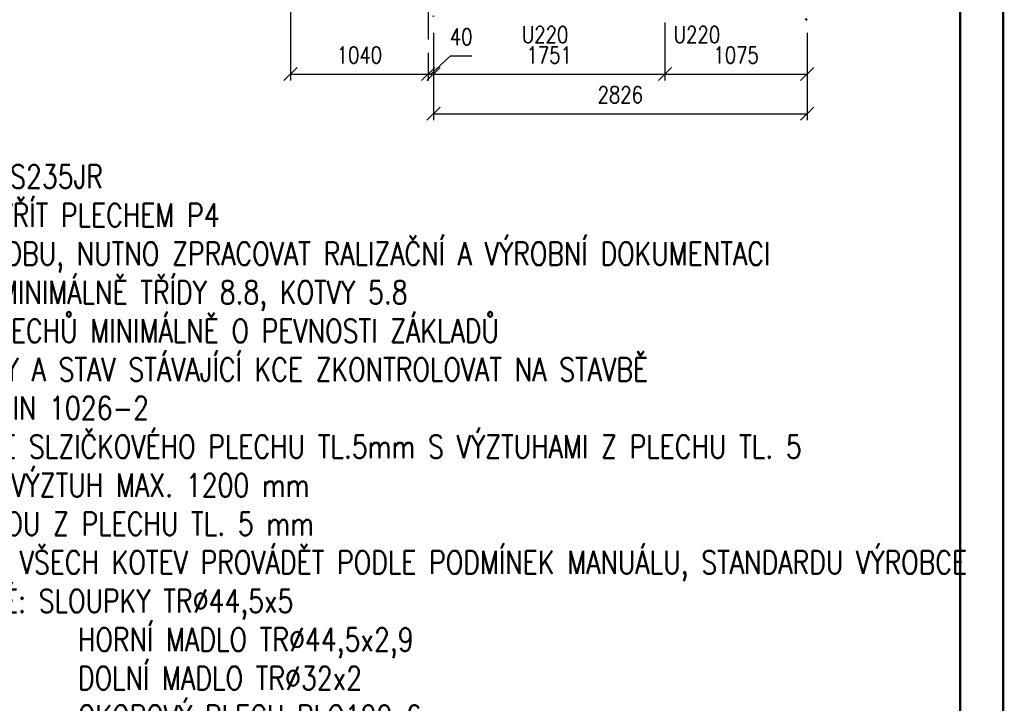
# Paper-space layout 'Layout1' of a CAD drawing. Extents: x -2 to 985, y -36 to 1353.
# Tile 45 of 73: x 594 to 743, y 128 to 231. Entities that reach past the tile are written whole.
import ezdxf
from ezdxf.enums import TextEntityAlignment as Align

# ---------------------------------------------------------------- set-up
doc = ezdxf.new("R2010")
doc.units = 0
for name, pattern in [('ACAD_ISO02W100', [15, 12, -3]), ('ACAD_ISO04W100', [30.5, 24, -3, 0.5, -3]), ('HP_01_CER_B', [8, 5, -1, 1, -1])]:
    doc.linetypes.add(name, pattern=pattern)
doc.layers.get('0').update_dxf_attribs({"linetype": 'CONTINUOUS'})
doc.layers.get('DEFPOINTS').update_dxf_attribs({"color": 132, "linetype": 'CONTINUOUS'})
doc.layers.add('RAMECEK_HP', color=251, linetype='CONTINUOUS')
for name, color, linetype, lineweight in [('SS_KOTY', 3, 'CONTINUOUS', 25), ('SS_OSY_025', 7, 'HP_01_CER_B', 25), ('SS_POPIS_PROFILU', 13, 'CONTINUOUS', 25), ('SS_SCHODISTE', 30, 'CONTINUOUS', 50), ('SS_TEXT35', 2, 'CONTINUOUS', 35)]:
    doc.layers.add(name, color=color, linetype=linetype, lineweight=lineweight)
doc.styles.add('ROMANS', font='romans.shx', dxfattribs={"width": 0.8})
doc.styles.add('romans.shx', font='romans.shx', dxfattribs={"height": 5})
doc.dimstyles.new('A-1_(2.5)_50AS', dxfattribs={"dimtxt": 2.5, "dimasz": 2, "dimexe": 1, "dimexo": 2, "dimgap": 0, "dimtad": 0, "dimdec": 1, "dimlfac": 50, "dimrnd": 1, "dimtxsty": 'ROMANS', "dimblk1": 'OBLIQUE', "dimblk2": 'OBLIQUE', "dimsah": 1, "dimcen": 2, "dimclrd": 256, "dimclre": 256, "dimclrt": 256, "dimadec": 1, "dimazin": 2, "dimtfac": 0.714286, "dimtdec": 1, "dimtmove": 0, "dimatfit": 3, "dimldrblk": 'OPEN', "dimfxl": 1, "dimtvp": 1.142857, "dimtfill": 1, "dimtolj": 1, "dimlwd": -1, "dimlwe": -1, "dimarcsym": 0})

# ---------------------------------------------------------------- blocks, each defined once
blk = doc.blocks.new('*U6')
at = {"layer": 'DEFPOINTS'}
blk.add_lwpolyline([(743, 0), (533, 0), (533, 297), (743, 297)], close=True, dxfattribs=at)
at = {"layer": 'RAMECEK_HP', "lineweight": 35, "const_width": 0.35}
for points in [[(0, 420), (0, 0), (743, 0), (743, 420)], [(6.5, 413.5), (6.5, 6.5), (736.5, 6.5), (736.5, 413.5)]]:
    blk.add_lwpolyline(points, close=True, dxfattribs=at)
at = {"layer": 'DEFPOINTS', "style": 'ROMANS', "width": 0.8}
blk.add_attdef('TISK', text='', height=10, dxfattribs=at).set_placement((743, -33), align=Align.RIGHT)
blk = doc.blocks.new('_Oblique')
at = {"color": 0, "linetype": 'ByBlock', "lineweight": -2}
blk.add_line((-0.5, -0.5), (0.5, 0.5), dxfattribs=at)
blk = doc.blocks.new('*D124')
at = {"layer": 'DEFPOINTS', "color": 0, "transparency": 16777216}
for p in [(635.24, 260.37, -0.2), (656.04, 228.14, -0.2), (656.04, 222.94)]:
    blk.add_point(p, dxfattribs=at)
at = {"layer": 'SS_KOTY', "transparency": 16777216}
for p, q in [((635.24, 258.37), (635.24, 221.94)), ((656.04, 226.14), (656.04, 221.94)), ((635.24, 222.94), (656.04, 222.94))]:
    blk.add_line(p, q, dxfattribs=at)
at = {"layer": 'SS_KOTY', "transparency": 16777216, "xscale": 2, "yscale": 2, "zscale": 2, "rotation": 180}
blk.add_blockref('_Oblique', (635.24, 222.94), dxfattribs=at)
at = {"layer": 'SS_KOTY', "transparency": 16777216, "xscale": 2, "yscale": 2, "zscale": 2}
blk.add_blockref('_Oblique', (656.04, 222.94), dxfattribs=at)
at = {"layer": 'SS_KOTY', "transparency": 16777216, "insert": (645.64, 225.8), "char_height": 2.5, "attachment_point": 5, "style": 'ROMANS', "bg_fill": 3, "box_fill_scale": 1.1, "bg_fill_color": 256, "bg_fill_true_color": 13158600, "bg_fill_transparency": 0}
blk.add_mtext('\\A1;1040', dxfattribs=at)
blk = doc.blocks.new('_OPEN')
at = {"color": 0, "linetype": 'ByBlock'}
for p, q in [((-1, 0.167), (0, 0)), ((0, 0), (-1, -0.167)), ((0, 0), (-1, 0))]:
    blk.add_line(p, q, dxfattribs=at)
blk = doc.blocks.new('*D125')
at = {"layer": 'DEFPOINTS', "color": 0, "transparency": 16777216}
for p in [(691.86, 232.75), (656.84, 231.15, -980.6), (691.86, 222.94)]:
    blk.add_point(p, dxfattribs=at)
at = {"layer": 'SS_KOTY', "transparency": 16777216}
for p, q in [((691.86, 230.75), (691.86, 221.94)), ((656.84, 229.15), (656.84, 221.94)), ((656.84, 222.94), (691.86, 222.94))]:
    blk.add_line(p, q, dxfattribs=at)
at = {"layer": 'SS_KOTY', "transparency": 16777216, "xscale": 2, "yscale": 2, "zscale": 2, "rotation": 180}
blk.add_blockref('_Oblique', (656.84, 222.94), dxfattribs=at)
at = {"layer": 'SS_KOTY', "transparency": 16777216, "xscale": 2, "yscale": 2, "zscale": 2}
blk.add_blockref('_Oblique', (691.86, 222.94), dxfattribs=at)
at = {"layer": 'SS_KOTY', "transparency": 16777216, "insert": (674.35, 225.8), "char_height": 2.5, "attachment_point": 5, "style": 'ROMANS', "bg_fill": 3, "box_fill_scale": 1.1, "bg_fill_color": 256, "bg_fill_true_color": 13158600, "bg_fill_transparency": 0}
blk.add_mtext('\\A1;1751', dxfattribs=at)
blk = doc.blocks.new('*D126')
at = {"layer": 'DEFPOINTS', "color": 0, "transparency": 16777216}
for p in [(691.86, 232.75), (713.36, 231.15, -996.8), (713.36, 222.94)]:
    blk.add_point(p, dxfattribs=at)
at = {"layer": 'SS_KOTY', "transparency": 16777216}
for p, q in [((691.86, 230.75), (691.86, 221.94)), ((713.36, 229.15), (713.36, 221.94)), ((691.86, 222.94), (713.36, 222.94))]:
    blk.add_line(p, q, dxfattribs=at)
at = {"layer": 'SS_KOTY', "transparency": 16777216, "xscale": 2, "yscale": 2, "zscale": 2, "rotation": 180}
blk.add_blockref('_Oblique', (691.86, 222.94), dxfattribs=at)
at = {"layer": 'SS_KOTY', "transparency": 16777216, "xscale": 2, "yscale": 2, "zscale": 2}
blk.add_blockref('_Oblique', (713.36, 222.94), dxfattribs=at)
at = {"layer": 'SS_KOTY', "transparency": 16777216, "insert": (702.61, 225.8), "char_height": 2.5, "attachment_point": 5, "style": 'ROMANS', "bg_fill": 3, "box_fill_scale": 1.1, "bg_fill_color": 256, "bg_fill_true_color": 13158600, "bg_fill_transparency": 0}
blk.add_mtext('\\A1;1075', dxfattribs=at)
blk = doc.blocks.new('*D135')
at = {"layer": 'DEFPOINTS', "color": 0, "transparency": 16777216}
for p in [(656.84, 231.15, -980.6), (656.04, 228.14, -0.2), (656.84, 222.94)]:
    blk.add_point(p, dxfattribs=at)
at = {"layer": 'SS_KOTY', "transparency": 16777216}
for p, q in [((656.84, 229.15), (656.84, 221.94)), ((656.04, 226.14), (656.04, 221.94)), ((656.44, 222.94), (659.42, 225.71)), ((659.42, 225.71), (662.65, 225.71)), ((656.04, 222.94), (656.84, 222.94))]:
    blk.add_line(p, q, dxfattribs=at)
at = {"layer": 'SS_KOTY', "transparency": 16777216, "xscale": 2, "yscale": 2, "zscale": 2, "rotation": 180}
blk.add_blockref('_Oblique', (656.04, 222.94), dxfattribs=at)
at = {"layer": 'SS_KOTY', "transparency": 16777216, "xscale": 2, "yscale": 2, "zscale": 2}
blk.add_blockref('_Oblique', (656.84, 222.94), dxfattribs=at)
at = {"layer": 'SS_KOTY', "transparency": 16777216, "insert": (661.04, 228.56), "char_height": 2.5, "attachment_point": 5, "style": 'ROMANS', "bg_fill": 3, "box_fill_scale": 1.1, "bg_fill_color": 256, "bg_fill_true_color": 13158600, "bg_fill_transparency": 0}
blk.add_mtext('\\A1;40', dxfattribs=at)
blk = doc.blocks.new('0POZNAMKA_CZ')
at = {"layer": 'SS_TEXT35', "insert": (0, 0), "char_height": 3.5, "attachment_point": 7, "style": 'ROMANS'}
blk.add_mtext_dynamic_manual_height_columns('{\\H1.4286x;\\C4;POZNÁMKA:\\P}- POUŽITÝ MATERIÁL: S235JR\\P- DUTÉ PROFILY UZAVŘÍT PLECHEM P4\\P- NESLOUŽÍ PRO VÝROBU, NUTNO ZPRACOVAT RALIZAČNÍ A VÝROBNÍ DOKUMENTACI\\P- VŠECHNY ŠROUBY MINIMÁLNĚ TŘÍDY 8.8, KOTVY 5.8\\P- PODLITÍ PATNÍCH PLECHŮ MINIMÁLNĚ O PEVNOSTI ZÁKLADŮ\\P- SKUTEČNÉ ROZMĚRY A STAV STÁVAJÍCÍ KCE ZKONTROLOVAT NA STAVBĚ\\P- PROFILY UPE DLE DIN 1026-2\\P\\pxi-2,l2,t4;-^ILÁVKY JSOU ZE SLZIČKOVÉHO PLECHU TL.5mm S VÝZTUHAMI Z PLECHU TL. 5 mm, VZDÁLENOST VÝZTUH MAX. 1200 mm\\P\\pi0,l0,tz;- SCHOD. STUPNĚ JSOU Z PLECHU TL. 5 mm\\P- POSTUP OSAZOVÁNÍ VŠECH KOTEV PROVÁDĚT PODLE PODMÍNEK MANUÁLU, STANDARDU VÝROBCE\\P\\pt15;- ZÁBRADLÍ TRUBKOVÉ: SLOUPKY TR%%C44,5x5\\P\\pt13.571,15;^I^IHORNÍ MADLO TR%%C44,5x2,9\\P\\pql;^I^IDOLNÍ MADLO TR%%C32x2\\P\\pq*,t15;^IOKOPOVÝ PLECH PLO100x6\\P\\ptz;TŘÍDA PROVEDENÍ DLE ČSN EN 1090-2 EXC 2', width=182.6341, gutter_width=17.5, heights=[0], dxfattribs=at)
blk = doc.blocks.new('*D181')
at = {"layer": 'DEFPOINTS', "color": 0, "transparency": 16777216}
for p in [(656.84, 231.15, -980.6), (713.36, 231.15, -996.8), (713.36, 216.94)]:
    blk.add_point(p, dxfattribs=at)
at = {"layer": 'SS_KOTY', "transparency": 16777216}
for p, q in [((656.84, 229.15), (656.84, 215.94)), ((713.36, 229.15), (713.36, 215.94)), ((656.84, 216.94), (713.36, 216.94))]:
    blk.add_line(p, q, dxfattribs=at)
at = {"layer": 'SS_KOTY', "transparency": 16777216, "xscale": 2, "yscale": 2, "zscale": 2, "rotation": 180}
blk.add_blockref('_Oblique', (656.84, 216.94), dxfattribs=at)
at = {"layer": 'SS_KOTY', "transparency": 16777216, "xscale": 2, "yscale": 2, "zscale": 2}
blk.add_blockref('_Oblique', (713.36, 216.94), dxfattribs=at)
at = {"layer": 'SS_KOTY', "transparency": 16777216, "insert": (685.1, 219.8), "char_height": 2.5, "attachment_point": 5, "style": 'ROMANS', "bg_fill": 3, "box_fill_scale": 1.1, "bg_fill_color": 256, "bg_fill_true_color": 13158600, "bg_fill_transparency": 0}
blk.add_mtext('\\A1;2826', dxfattribs=at)

psp = doc.layouts.get("Layout1")

# ---------------------------------------------------------------- linework, layer by layer
at = {"layer": 'SS_OSY_025'}
psp.add_line((656.0423, 392.9604, -0.2), (656.0423, 228.1413, -0.2), dxfattribs=at)

# ---------------------------------------------------------------- block references
at = {"layer": 'RAMECEK_HP'}
psp.add_blockref('*U6', (0, 0), dxfattribs=at)

# ---------------------------------------------------------------- next in the draw order: dimensions: what is measured, and where the dimension line sits
at = {"layer": 'SS_KOTY'}
dim = psp.add_linear_dim(base=(656.0423, 222.9387), p1=(635.2423, 260.3731, -0.2), p2=(656.0423, 228.1413, -0.2), dimstyle='A-1_(2.5)_50AS', dxfattribs=at)
dim.commit()
dim.dimension.update_dxf_attribs({"geometry": '*D124', "text_midpoint": (645.6423, 225.7958)})

# ---------------------------------------------------------------- next in the draw order: dimensions: what is measured, and where the dimension line sits
dim = psp.add_linear_dim(base=(691.8623, 222.9387), p1=(656.8423, 231.1539, -980.6), p2=(691.8623, 232.7539), dimstyle='A-1_(2.5)_50AS', override={"dimtmove": 1}, dxfattribs=at)
dim.commit()
dim.dimension.update_dxf_attribs({"geometry": '*D125', "text_midpoint": (674.3523, 225.7958)})

# ---------------------------------------------------------------- next in the draw order: dimensions: what is measured, and where the dimension line sits
dim = psp.add_linear_dim(base=(713.3623, 222.9387), p1=(691.8623, 232.7539), p2=(713.3623, 231.1539, -996.8), dimstyle='A-1_(2.5)_50AS', override={"dimtmove": 1}, dxfattribs=at)
dim.commit()
dim.dimension.update_dxf_attribs({"geometry": '*D126', "text_midpoint": (702.6123, 225.7958)})
dim = psp.add_linear_dim(base=(656.8423, 222.9387), p1=(656.0423, 228.1413, -0.2), p2=(656.8423, 231.1539, -980.6), dimstyle='A-1_(2.5)_50AS', override={"dimtmove": 1}, dxfattribs=at)
dim.commit()
dim.dimension.update_dxf_attribs({"geometry": '*D135', "text_midpoint": (659.4167, 225.7053), "dimtype": 160})

# ---------------------------------------------------------------- next in the draw order: block references
at = {"layer": 'SS_TEXT35'}
psp.add_blockref('0POZNAMKA_CZ', (550.589, 118.166), dxfattribs=at)

# ---------------------------------------------------------------- next in the draw order: dimensions: what is measured, and where the dimension line sits
at = {"layer": 'SS_KOTY'}
dim = psp.add_linear_dim(base=(713.3623, 216.9387), p1=(656.8423, 231.1539, -980.6), p2=(713.3623, 231.1539, -996.8), dimstyle='A-1_(2.5)_50AS', dxfattribs=at)
dim.commit()
dim.dimension.update_dxf_attribs({"geometry": '*D181', "text_midpoint": (685.1023, 219.7958)})

# ---------------------------------------------------------------- next in the draw order: linework, layer by layer
at = {"layer": 'SS_SCHODISTE', "color": 7, "linetype": 'ACAD_ISO04W100', "ltscale": 0.25}
psp.add_line((656.8423, 253.7539), (656.8423, 231.1539), dxfattribs=at)
at = {"layer": 'SS_SCHODISTE', "color": 3, "linetype": 'ACAD_ISO02W100', "ltscale": 0.25, "extrusion": (9.81055e-16, 2.36848e-15, -1)}
psp.add_arc((-713.2871, 231.2739), 0.12, 270, 355.426, dxfattribs=at)

# ---------------------------------------------------------------- next in the draw order: texts
at = {"layer": 'SS_POPIS_PROFILU', "color": 13, "style": 'romans.shx', "width": 0.8}
for p in [(670.2054, 227.6539), (693.1614, 227.6539)]:
    psp.add_text('U220', height=2.5, dxfattribs=at).set_placement(p)

doc.saveas('drawing.dxf')
